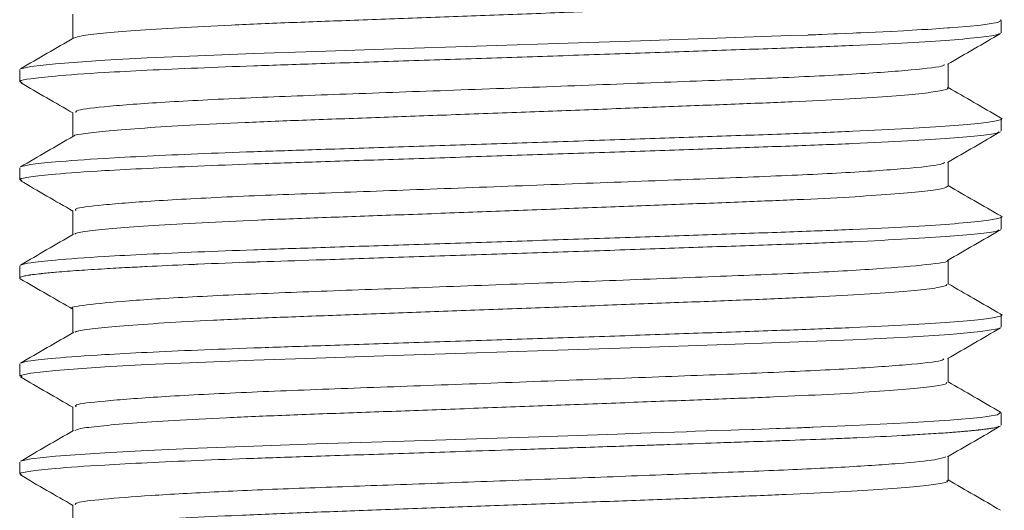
# Model space of a CAD drawing. Header units: millimetres. Extents: x 0 to 210, y 0 to 297.
# Tile 24 of 38: x 68.59 to 78.62, y 262.35 to 267.35. Entities that reach past the tile are written whole.
import ezdxf

# ---------------------------------------------------------------- set-up
doc = ezdxf.new("R2010")
doc.units = ezdxf.units.MM
doc.linetypes.add('HIDDEN', pattern=[1.905, 1.27, -0.635])
doc.layers.add('FORMAT', color=7, linetype='HIDDEN')

msp = doc.modelspace()

# ---------------------------------------------------------------- linework, layer by layer
at = {"layer": 'FORMAT', "linetype": 'Continuous', "lineweight": 15}
for p, q in [((69.133, 267.409), (69.133, 267.163)), ((78.592, 267.221), (78.592, 267.346)), ((68.592, 266.846), (68.592, 266.721)), ((78.051, 266.659), (78.051, 266.904)), ((69.133, 266.409), (69.133, 266.163)), ((78.592, 266.221), (78.592, 266.346)), ((68.592, 265.846), (68.592, 265.721)), ((78.051, 265.659), (78.051, 265.904)), ((69.133, 265.409), (69.133, 265.163)), ((78.592, 265.221), (78.592, 265.346)), ((68.592, 264.846), (68.592, 264.721)), ((78.051, 264.659), (78.051, 264.904)), ((69.133, 264.409), (69.133, 264.163)), ((78.592, 264.221), (78.592, 264.346)), ((68.592, 263.846), (68.592, 263.721)), ((78.051, 263.659), (78.051, 263.904)), ((69.133, 263.409), (69.133, 263.163)), ((78.592, 263.221), (78.592, 263.346)), ((78.051, 262.659), (78.051, 262.904)), ((68.592, 262.846), (68.592, 262.721)), ((69.133, 262.409), (69.133, 262.163))]:
    msp.add_line(p, q, dxfattribs=at)
at = {"layer": 'FORMAT', "linetype": 'Continuous', "lineweight": 0, "flags": 128}
for points in [[(68.605, 266.855), (68.705, 266.878), (68.957, 266.905), (69.458, 266.941), (69.891, 266.964), (70.408, 266.987), (70.978, 267.009), (71.612, 267.03), (72.399, 267.056), (73.244, 267.083), (74.074, 267.111), (74.915, 267.139), (75.695, 267.166), (76.437, 267.192), (76.621, 267.198), (76.621, 267.198), (76.621, 267.198), (76.621, 267.198), (76.621, 267.198), (76.621, 267.198), (76.621, 267.198), (76.621, 267.198), (76.621, 267.198), (76.621, 267.198), (76.621, 267.198), (76.621, 267.198), (76.621, 267.198), (76.621, 267.198), (76.621, 267.198), (76.621, 267.198), (76.622, 267.198), (76.622, 267.198), (76.622, 267.198), (76.622, 267.198), (76.622, 267.198), (76.622, 267.198), (76.622, 267.198), (76.622, 267.198), (76.623, 267.198), (76.623, 267.198), (76.623, 267.198), (76.624, 267.198), (76.624, 267.198), (76.624, 267.198), (76.625, 267.199), (76.625, 267.199), (76.626, 267.199), (76.629, 267.199), (76.629, 267.199), (76.629, 267.199), (76.631, 267.199), (76.631, 267.199), (76.632, 267.199), (76.636, 267.199), (76.636, 267.199), (76.636, 267.199), (76.641, 267.199), (76.643, 267.199), (76.65, 267.199), (76.659, 267.2), (76.659, 267.2), (76.66, 267.2), (76.676, 267.2), (76.676, 267.2), (76.676, 267.2), (76.694, 267.201), (76.694, 267.201), (76.702, 267.201), (76.728, 267.202), (76.728, 267.202), (76.762, 267.204), (76.821, 267.206), (76.821, 267.206), (76.884, 267.209), (76.884, 267.209), (76.913, 267.21), (76.92, 267.21), (77.002, 267.214), (77.079, 267.217), (77.117, 267.219), (77.16, 267.22), (77.161, 267.221), (77.386, 267.231), (77.466, 267.235), (77.47, 267.235), (77.594, 267.242), (77.638, 267.244), (77.78, 267.253), (77.843, 267.256), (78.044, 267.27), (78.057, 267.271), (78.069, 267.272), (78.238, 267.286), (78.382, 267.3), (78.383, 267.3), (78.49, 267.315), (78.554, 267.327), (78.559, 267.329), (78.592, 267.347), (78.586, 267.353), (78.584, 267.354)], [(68.617, 263.713), (68.598, 263.728), (68.705, 263.753), (68.957, 263.78), (69.458, 263.816), (69.891, 263.839), (70.408, 263.862), (70.978, 263.884), (71.612, 263.905), (72.399, 263.931), (73.244, 263.958), (74.074, 263.986), (74.915, 264.014), (75.695, 264.041), (76.437, 264.067), (77.079, 264.092), (77.638, 264.119), (78.069, 264.147), (78.383, 264.175), (78.554, 264.202), (78.557, 264.203), (78.558, 264.203), (78.558, 264.203), (78.56, 264.204), (78.56, 264.204), (78.561, 264.204), (78.566, 264.206), (78.566, 264.206), (78.567, 264.206), (78.567, 264.206), (78.57, 264.207), (78.573, 264.208), (78.575, 264.209), (78.577, 264.21), (78.584, 264.213)], [(68.601, 262.854), (68.705, 262.878), (68.957, 262.905), (69.458, 262.941), (69.891, 262.964), (70.408, 262.987), (70.978, 263.009), (71.612, 263.03), (72.399, 263.056), (72.722, 263.066), (73.244, 263.083), (73.879, 263.104), (73.948, 263.107), (74.074, 263.111), (74.678, 263.131), (74.915, 263.139), (74.92, 263.14), (75.02, 263.143), (75.384, 263.155), (75.4, 263.156), (75.477, 263.159), (75.695, 263.166), (75.84, 263.171), (75.917, 263.174), (75.921, 263.174), (76.052, 263.178), (76.072, 263.179), (76.148, 263.182), (76.225, 263.184), (76.297, 263.187), (76.298, 263.187), (76.335, 263.188), (76.394, 263.19), (76.395, 263.19), (76.431, 263.191), (76.437, 263.192), (76.443, 263.192), (76.511, 263.194), (76.515, 263.194), (76.525, 263.195), (76.525, 263.195), (76.533, 263.195), (76.559, 263.196), (76.564, 263.196), (76.577, 263.197), (76.577, 263.197), (76.598, 263.198), (76.613, 263.198), (76.613, 263.198), (76.618, 263.198), (76.621, 263.198), (76.636, 263.199), (76.636, 263.199), (76.643, 263.199), (76.662, 263.2), (76.674, 263.2), (77.079, 263.217), (77.638, 263.244), (78.069, 263.272), (78.383, 263.3), (78.554, 263.327), (78.586, 263.353), (78.58, 263.355)]]:
    msp.add_lwpolyline(points, dxfattribs=at)
at = {"layer": 'FORMAT', "linetype": 'Continuous', "lineweight": 0}
for points, knots in [([(78.036, 267.659), (78.04, 267.655), (78.053, 267.644), (77.944, 267.622), (77.711, 267.594), (77.357, 267.566), (76.893, 267.538), (76.34, 267.512), (75.704, 267.488), (75.013, 267.461), (74.276, 267.433), (73.526, 267.405), (72.771, 267.377), (72.046, 267.35), (71.359, 267.326), (70.741, 267.3), (70.199, 267.272), (69.757, 267.244), (69.424, 267.216), (69.21, 267.19), (69.169, 267.175), (69.151, 267.168)], [0, 0, 0, 0, 0.021359, 0.076991, 0.131054, 0.186684, 0.240759, 0.296403, 0.35047, 0.406105, 0.460168, 0.515798, 0.569873, 0.625517, 0.679585, 0.735222, 0.789285, 0.844916, 0.89899, 0.954632, 1, 1, 1, 1]), ([(68.617, 266.713), (68.606, 266.718), (68.577, 266.732), (68.688, 266.753), (68.953, 266.782), (69.37, 266.812), (69.882, 266.839), (70.394, 266.862), (70.973, 266.884), (71.639, 266.906), (72.401, 266.931), (73.234, 266.958), (74.084, 266.986), (74.913, 267.014), (75.712, 267.042), (76.444, 267.066), (77.101, 267.092), (77.652, 267.119), (78.095, 267.147), (78.398, 267.175), (78.559, 267.198), (78.565, 267.21), (78.567, 267.213)], [0, 0, 0, 0, 0.03197, 0.084907, 0.13938, 0.207012, 0.251628, 0.297148, 0.341764, 0.387285, 0.44022, 0.494691, 0.547629, 0.602102, 0.655048, 0.709531, 0.762467, 0.816939, 0.869875, 0.924346, 0.977292, 1, 1, 1, 1]), ([(78.01, 266.899), (78.01, 266.895), (78.01, 266.877), (77.707, 266.842), (77.119, 266.799), (76.291, 266.759), (75.297, 266.722), (74.181, 266.679), (73.018, 266.636), (71.908, 266.596), (70.911, 266.559), (70.075, 266.516), (69.479, 266.473), (69.16, 266.437), (69.163, 266.416), (69.165, 266.409)], [0, 0, 0, 0, 0.030869, 0.11526, 0.200036, 0.282391, 0.363445, 0.447669, 0.532526, 0.615192, 0.696046, 0.780083, 0.864999, 0.947958, 1, 1, 1, 1]), ([(78.041, 266.659), (78.044, 266.657), (78.064, 266.648), (77.977, 266.628), (77.777, 266.6), (77.444, 266.572), (77.008, 266.544), (76.47, 266.517), (75.855, 266.493), (75.17, 266.467), (74.447, 266.439), (73.693, 266.411), (72.943, 266.383), (72.204, 266.356), (71.511, 266.332), (70.871, 266.306), (70.314, 266.279), (69.847, 266.25), (69.486, 266.222), (69.252, 266.195), (69.141, 266.178), (69.146, 266.168), (69.146, 266.167)], [0, 0, 0, 0, 0.009963, 0.063916, 0.119434, 0.173392, 0.228915, 0.28288, 0.33841, 0.392363, 0.447881, 0.501838, 0.557358, 0.611323, 0.666854, 0.720807, 0.776325, 0.830279, 0.885798, 0.939763, 0.995294, 1, 1, 1, 1]), ([(68.601, 265.854), (68.627, 265.862), (68.68, 265.878), (68.957, 265.907), (69.369, 265.937), (69.882, 265.964), (70.394, 265.987), (70.973, 266.009), (71.639, 266.031), (72.401, 266.056), (73.234, 266.083), (74.084, 266.111), (74.913, 266.139), (75.712, 266.167), (76.444, 266.191), (77.101, 266.217), (77.653, 266.244), (78.093, 266.272), (78.406, 266.3), (78.569, 266.328), (78.623, 266.345), (78.582, 266.354), (78.58, 266.355)], [0, 0, 0, 0, 0.051126, 0.105524, 0.173064, 0.217618, 0.263076, 0.30763, 0.353089, 0.405952, 0.460348, 0.513213, 0.567611, 0.620485, 0.674893, 0.727756, 0.782153, 0.835017, 0.889413, 0.942287, 0.996694, 1, 1, 1, 1]), ([(68.617, 265.713), (68.606, 265.718), (68.577, 265.732), (68.688, 265.753), (68.953, 265.782), (69.37, 265.812), (69.882, 265.839), (70.394, 265.862), (70.973, 265.884), (71.639, 265.906), (72.401, 265.931), (73.234, 265.958), (74.084, 265.986), (74.913, 266.014), (75.712, 266.042), (76.444, 266.066), (77.101, 266.092), (77.652, 266.119), (78.095, 266.147), (78.398, 266.175), (78.559, 266.198), (78.565, 266.21), (78.567, 266.213)], [0, 0, 0, 0, 0.031625, 0.084574, 0.139059, 0.206707, 0.251332, 0.296862, 0.341488, 0.387018, 0.439966, 0.494449, 0.547399, 0.601883, 0.654842, 0.709336, 0.762284, 0.816768, 0.869716, 0.924199, 0.977157, 1, 1, 1, 1]), ([(78.016, 265.9), (78.007, 265.893), (77.98, 265.873), (77.638, 265.836), (77.008, 265.793), (76.153, 265.754), (75.138, 265.716), (74.008, 265.673), (72.848, 265.63), (71.751, 265.59), (70.775, 265.553), (69.968, 265.51), (69.415, 265.467), (69.14, 265.433), (69.161, 265.415), (69.168, 265.408)], [0, 0, 0, 0, 0.043673, 0.128281, 0.212849, 0.294605, 0.376127, 0.460605, 0.545289, 0.627386, 0.708603, 0.79293, 0.87771, 0.960131, 1, 1, 1, 1]), ([(78.048, 265.659), (78.038, 265.651), (78.019, 265.634), (77.83, 265.607), (77.531, 265.579), (77.114, 265.55), (76.601, 265.523), (75.998, 265.499), (75.332, 265.473), (74.611, 265.446), (73.867, 265.418), (73.108, 265.389), (72.37, 265.362), (71.661, 265.337), (71.012, 265.312), (70.431, 265.285), (69.945, 265.257), (69.556, 265.228), (69.295, 265.201), (69.159, 265.181), (69.156, 265.17), (69.155, 265.167)], [0, 0, 0, 0, 0.052785, 0.1067127, 0.1622036, 0.2161419, 0.2716445, 0.3255795, 0.3810789, 0.4350064, 0.4904973, 0.5444346, 0.599936, 0.6538724, 0.7093735, 0.763301, 0.8187919, 0.8727278, 0.9282277, 0.9821654, 1, 1, 1, 1]), ([(68.601, 264.854), (68.627, 264.862), (68.68, 264.878), (68.957, 264.907), (69.369, 264.937), (69.882, 264.964), (70.394, 264.987), (70.973, 265.009), (71.639, 265.031), (72.401, 265.056), (73.234, 265.083), (74.084, 265.111), (74.913, 265.139), (75.712, 265.167), (76.444, 265.191), (77.101, 265.217), (77.653, 265.244), (78.093, 265.272), (78.406, 265.3), (78.568, 265.328), (78.623, 265.345), (78.585, 265.354), (78.584, 265.354)], [0, 0, 0, 0, 0.051211, 0.105728, 0.173415, 0.218066, 0.263623, 0.308274, 0.353832, 0.40681, 0.461325, 0.514306, 0.568822, 0.621811, 0.676338, 0.729317, 0.783832, 0.836811, 0.891326, 0.944315, 0.998841, 1, 1, 1, 1]), ([(68.598, 264.714), (68.596, 264.716), (68.592, 264.718), (68.592, 264.723), (68.594, 264.726), (68.598, 264.729), (68.599, 264.729), (68.605, 264.732), (68.613, 264.735), (68.622, 264.738), (68.634, 264.741), (68.656, 264.745), (68.688, 264.751), (68.725, 264.756), (68.763, 264.761), (68.802, 264.765), (68.853, 264.771), (68.905, 264.776), (68.962, 264.781), (68.966, 264.781), (69.034, 264.787), (69.147, 264.796), (69.319, 264.807), (69.481, 264.817), (69.637, 264.826), (69.753, 264.832), (69.819, 264.835), (69.988, 264.844), (70.171, 264.852), (70.328, 264.859), (70.359, 264.86), (70.563, 264.869), (70.799, 264.878), (71.203, 264.892), (71.663, 264.907), (72.401, 264.931), (73.234, 264.958), (74.084, 264.986), (74.913, 265.014), (75.712, 265.042), (76.444, 265.066), (77.101, 265.092), (77.652, 265.119), (78.095, 265.147), (78.398, 265.175), (78.56, 265.198), (78.566, 265.21), (78.568, 265.214)], [0, 0, 0, 0, 0.011286, 0.0169, 0.031053, 0.031231, 0.03408, 0.034131, 0.051174, 0.051253, 0.051261, 0.071116, 0.080764, 0.084017, 0.105482, 0.110268, 0.110525, 0.138515, 0.139766, 0.139843, 0.140252, 0.174198, 0.189841, 0.206219, 0.231369, 0.239926, 0.24122, 0.25084, 0.288527, 0.289996, 0.290481, 0.296353, 0.340945, 0.345672, 0.386452, 0.43936, 0.493802, 0.546712, 0.601156, 0.654074, 0.708527, 0.761436, 0.815878, 0.868787, 0.923228, 0.976147, 1, 1, 1, 1]), ([(78.041, 264.9), (78.042, 264.9), (78.067, 264.887), (77.851, 264.858), (77.373, 264.815), (76.617, 264.773), (75.682, 264.737), (74.604, 264.695), (73.445, 264.652), (72.308, 264.61), (71.263, 264.573), (70.364, 264.532), (69.658, 264.489), (69.255, 264.446), (69.088, 264.422), (69.134, 264.409), (69.135, 264.409)], [0, 0, 0, 0, 0.001567, 0.085062, 0.169988, 0.253501, 0.334092, 0.417334, 0.502249, 0.585993, 0.666648, 0.74962, 0.834501, 0.918457, 0.999238, 1, 1, 1, 1]), ([(78.038, 264.659), (78.037, 264.653), (78.034, 264.638), (77.882, 264.613), (77.608, 264.585), (77.219, 264.557), (76.723, 264.529), (76.143, 264.504), (75.485, 264.479), (74.779, 264.452), (74.033, 264.424), (73.282, 264.396), (72.532, 264.368), (71.819, 264.342), (71.15, 264.318), (70.556, 264.291), (70.044, 264.263), (69.636, 264.235), (69.342, 264.207), (69.18, 264.185), (69.163, 264.173), (69.158, 264.168)], [0, 0, 0, 0, 0.039208, 0.094845, 0.148915, 0.204552, 0.258634, 0.314284, 0.368353, 0.42399, 0.478058, 0.533694, 0.587775, 0.643425, 0.697496, 0.753136, 0.807205, 0.862841, 0.916922, 0.972572, 1, 1, 1, 1]), ([(68.605, 263.855), (68.63, 263.863), (68.683, 263.879), (68.957, 263.907), (69.369, 263.937), (69.882, 263.964), (70.394, 263.987), (70.973, 264.009), (71.639, 264.031), (72.401, 264.056), (73.234, 264.083), (74.084, 264.111), (74.913, 264.139), (75.712, 264.167), (76.444, 264.191), (77.101, 264.217), (77.653, 264.244), (78.093, 264.272), (78.406, 264.3), (78.568, 264.328), (78.623, 264.345), (78.583, 264.354), (78.581, 264.355)], [0, 0, 0, 0, 0.049178, 0.103731, 0.171464, 0.216145, 0.261733, 0.306414, 0.352003, 0.405017, 0.459568, 0.512584, 0.567138, 0.620162, 0.674725, 0.72774, 0.782292, 0.835307, 0.889858, 0.942883, 0.997446, 1, 1, 1, 1]), ([(78.008, 263.899), (78.003, 263.893), (77.991, 263.874), (77.654, 263.837), (77.035, 263.794), (76.186, 263.755), (75.176, 263.717), (74.049, 263.674), (72.888, 263.631), (71.789, 263.592), (70.807, 263.554), (69.993, 263.511), (69.429, 263.468), (69.145, 263.434), (69.162, 263.415), (69.168, 263.408)], [0, 0, 0, 0, 0.040268, 0.124862, 0.209515, 0.291448, 0.372872, 0.457325, 0.542087, 0.624355, 0.705498, 0.789792, 0.874641, 0.957225, 1, 1, 1, 1]), ([(78.034, 263.659), (78.038, 263.654), (78.047, 263.642), (77.926, 263.619), (77.683, 263.591), (77.314, 263.563), (76.845, 263.536), (76.278, 263.509), (75.641, 263.485), (74.939, 263.458), (74.206, 263.43), (73.448, 263.402), (72.702, 263.374), (71.973, 263.348), (71.298, 263.324), (70.681, 263.297), (70.153, 263.269), (69.717, 263.241), (69.399, 263.213), (69.199, 263.188), (69.166, 263.174), (69.152, 263.167)], [0, 0, 0, 0, 0.02755, 0.081486, 0.136985, 0.190929, 0.246437, 0.300383, 0.355894, 0.409829, 0.465329, 0.519271, 0.574777, 0.628724, 0.684236, 0.738172, 0.793672, 0.847612, 0.903116, 0.957064, 1, 1, 1, 1]), ([(68.617, 262.713), (68.606, 262.718), (68.577, 262.732), (68.688, 262.753), (68.953, 262.782), (69.37, 262.812), (69.882, 262.839), (70.394, 262.862), (70.973, 262.884), (71.639, 262.906), (72.401, 262.931), (73.129, 262.955), (73.692, 262.973), (74.021, 262.984), (74.41, 262.997), (74.755, 263.009), (75.078, 263.02), (75.342, 263.029), (75.636, 263.039), (76.009, 263.052), (76.254, 263.06), (76.549, 263.071), (76.801, 263.08), (77.015, 263.089), (77.102, 263.093), (77.282, 263.101), (77.453, 263.109), (77.612, 263.118), (77.664, 263.121), (77.713, 263.124), (77.831, 263.131), (77.944, 263.138), (78.061, 263.146), (78.131, 263.152), (78.176, 263.155), (78.216, 263.159), (78.248, 263.162), (78.29, 263.166), (78.325, 263.169), (78.349, 263.172), (78.366, 263.173), (78.383, 263.175), (78.399, 263.177), (78.416, 263.179), (78.425, 263.18), (78.437, 263.182), (78.454, 263.184), (78.477, 263.188), (78.497, 263.191), (78.524, 263.195), (78.565, 263.203), (78.566, 263.21), (78.567, 263.213)], [0, 0, 0, 0, 0.031445, 0.084385, 0.138861, 0.206497, 0.251114, 0.296637, 0.341255, 0.386778, 0.439717, 0.49419, 0.526915, 0.547174, 0.557202, 0.60168, 0.614152, 0.621726, 0.654675, 0.674717, 0.701405, 0.709215, 0.742726, 0.762197, 0.764575, 0.765955, 0.810718, 0.814092, 0.816701, 0.827726, 0.830397, 0.857173, 0.869692, 0.87874, 0.88793, 0.890905, 0.898232, 0.904289, 0.913466, 0.918687, 0.918978, 0.924231, 0.929838, 0.930004, 0.936027, 0.936141, 0.939291, 0.949444, 0.955386, 0.958588, 0.977238, 1, 1, 1, 1]), ([(78.028, 262.9), (78.002, 262.89), (77.943, 262.868), (77.572, 262.831), (76.996, 262.793), (76.248, 262.758), (75.371, 262.725), (74.39, 262.687), (73.356, 262.649), (72.348, 262.611), (71.414, 262.579), (70.587, 262.543), (69.9, 262.505), (69.418, 262.467), (69.158, 262.435), (69.157, 262.416), (69.157, 262.409)], [0, 0, 0, 0, 0.062505, 0.137901, 0.213007, 0.285877, 0.357803, 0.432414, 0.507937, 0.582363, 0.654101, 0.727255, 0.802473, 0.877793, 0.951237, 1, 1, 1, 1]), ([(78.038, 262.659), (78.042, 262.657), (78.06, 262.646), (77.964, 262.625), (77.749, 262.598), (77.408, 262.569), (76.958, 262.542), (76.416, 262.515), (75.788, 262.491), (75.104, 262.464), (74.371, 262.437), (73.623, 262.409), (72.866, 262.381), (72.137, 262.354), (71.443, 262.329), (70.816, 262.303), (70.262, 262.276), (69.809, 262.248), (69.455, 262.22), (69.237, 262.192), (69.135, 262.176), (69.141, 262.168), (69.141, 262.168)], [0, 0, 0, 0, 0.014979, 0.070482, 0.124417, 0.179916, 0.233863, 0.289375, 0.343315, 0.39882, 0.452755, 0.508254, 0.562201, 0.617712, 0.671654, 0.727161, 0.781096, 0.836595, 0.890541, 0.946051, 0.999995, 1, 1, 1, 1])]:
    msp.add_open_spline(points, degree=3, knots=knots, dxfattribs=at)
at = {"layer": 'FORMAT', "linetype": 'Continuous', "lineweight": 15}
for points, knots in [([(69.143, 267.168), (69.052, 267.116), (68.872, 267.012), (68.691, 266.907), (68.601, 266.855)], [0, 0, 0, 0, 0.499967, 1, 1, 1, 1]), ([(78.043, 266.9), (78.133, 266.952), (78.314, 267.057), (78.495, 267.161), (78.585, 267.213)], [0, 0, 0, 0, 0.499963, 1, 1, 1, 1]), ([(68.599, 266.713), (68.689, 266.661), (68.867, 266.558), (69.046, 266.455), (69.133, 266.404)], [0, 0, 0, 0, 0.507449, 1, 1, 1, 1]), ([(78.584, 266.355), (78.493, 266.407), (78.316, 266.51), (78.138, 266.613), (78.051, 266.663)], [0, 0, 0, 0, 0.508587, 1, 1, 1, 1]), ([(69.141, 266.168), (69.051, 266.115), (68.87, 266.011), (68.689, 265.906), (68.599, 265.854)], [0, 0, 0, 0, 0.499966, 1, 1, 1, 1]), ([(78.043, 265.9), (78.133, 265.952), (78.314, 266.057), (78.495, 266.161), (78.585, 266.213)], [0, 0, 0, 0, 0.499968, 1, 1, 1, 1]), ([(68.599, 265.713), (68.689, 265.661), (68.867, 265.558), (69.045, 265.455), (69.133, 265.404)], [0, 0, 0, 0, 0.507135, 1, 1, 1, 1]), ([(78.586, 265.354), (78.495, 265.406), (78.317, 265.509), (78.139, 265.612), (78.051, 265.663)], [0, 0, 0, 0, 0.506771, 1, 1, 1, 1]), ([(78.044, 264.9), (78.134, 264.953), (78.315, 265.057), (78.496, 265.162), (78.586, 265.214)], [0, 0, 0, 0, 0.499965, 1, 1, 1, 1]), ([(69.141, 265.168), (69.051, 265.115), (68.87, 265.011), (68.689, 264.906), (68.599, 264.854)], [0, 0, 0, 0, 0.499966, 1, 1, 1, 1]), ([(68.598, 264.714), (68.689, 264.661), (68.867, 264.558), (69.045, 264.455), (69.133, 264.404)], [0, 0, 0, 0, 0.506866, 1, 1, 1, 1]), ([(78.584, 264.355), (78.494, 264.407), (78.316, 264.51), (78.138, 264.612), (78.051, 264.663)], [0, 0, 0, 0, 0.507889, 1, 1, 1, 1]), ([(78.043, 263.9), (78.133, 263.952), (78.314, 264.057), (78.495, 264.161), (78.585, 264.213)], [0, 0, 0, 0, 0.499964, 1, 1, 1, 1]), ([(69.143, 264.169), (69.052, 264.116), (68.872, 264.012), (68.691, 263.907), (68.601, 263.855)], [0, 0, 0, 0, 0.499966, 1, 1, 1, 1]), ([(68.599, 263.713), (68.689, 263.661), (68.867, 263.558), (69.046, 263.455), (69.133, 263.404)], [0, 0, 0, 0, 0.507372, 1, 1, 1, 1]), ([(78.584, 263.355), (78.494, 263.407), (78.316, 263.51), (78.138, 263.613), (78.051, 263.663)], [0, 0, 0, 0, 0.508378, 1, 1, 1, 1]), ([(78.043, 262.9), (78.133, 262.952), (78.314, 263.057), (78.495, 263.161), (78.585, 263.213)], [0, 0, 0, 0, 0.499968, 1, 1, 1, 1]), ([(69.141, 263.167), (69.05, 263.115), (68.87, 263.011), (68.689, 262.906), (68.599, 262.854)], [0, 0, 0, 0, 0.499967, 1, 1, 1, 1]), ([(68.599, 262.714), (68.689, 262.661), (68.867, 262.558), (69.045, 262.455), (69.133, 262.404)], [0, 0, 0, 0, 0.506991, 1, 1, 1, 1]), ([(78.585, 262.354), (78.495, 262.406), (78.317, 262.509), (78.139, 262.612), (78.051, 262.663)], [0, 0, 0, 0, 0.50688, 1, 1, 1, 1])]:
    msp.add_open_spline(points, degree=3, knots=knots, dxfattribs=at)

doc.saveas('drawing.dxf')
